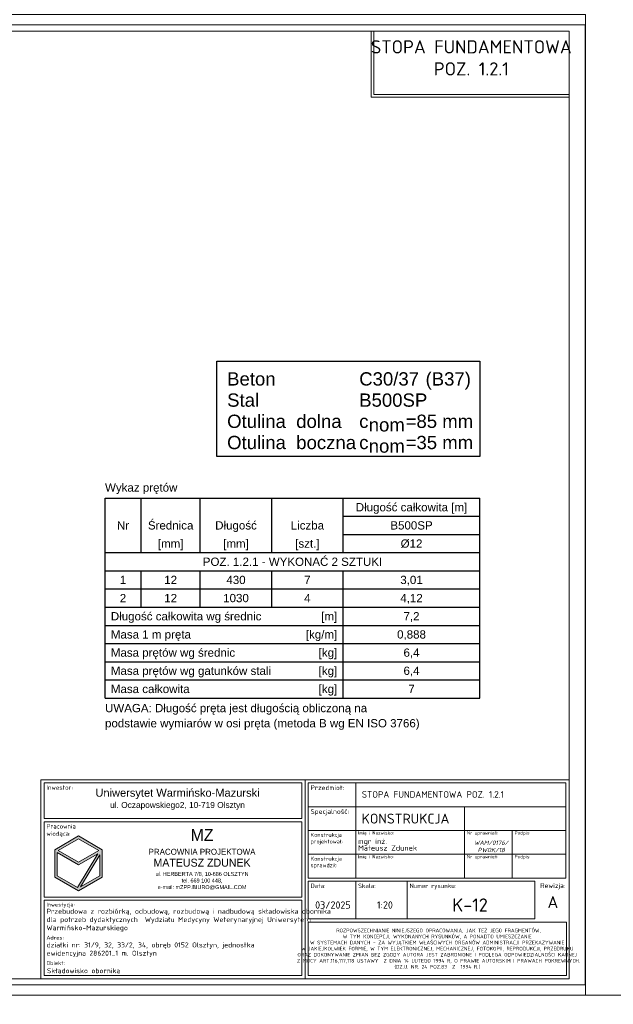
# Model space of a CAD drawing. Header units: millimetres. Extents: x -81893328 to 44149, y -26843406 to 95443303.
# Tile 11 of 100: x 31483 to 35080, y -15110 to -9147. Entities that reach past the tile are written whole.
import ezdxf
from ezdxf.enums import TextEntityAlignment as Align

# ---------------------------------------------------------------- set-up
doc = ezdxf.new("R2010")
doc.units = ezdxf.units.MM
doc.layers.add('aRMZ - tabelka i ramka', color=63, linetype='Continuous', lineweight=13)
for name, color, linetype in [('SPECBUD_Cienkie', 9, 'Continuous'), ('SPECBUD_Grube', 7, 'Continuous'), ('SPECBUD_Opisy', 6, 'Continuous')]:
    doc.layers.add(name, color=color, linetype=linetype)
doc.styles.add('1-100 RM', font='isocpeur.ttf', dxfattribs={"height": 20})
doc.styles.add('1-100 RM wymiar', font='isocpeur.ttf', dxfattribs={"height": 15})
doc.styles.add('4', font='arial.ttf', dxfattribs={"height": 15})
doc.styles.add('SPECBUD_TXT', font='arial.ttf')
doc.styles.get("Standard").update_dxf_attribs({"font": 'arial.ttf'})

msp = doc.modelspace()

# ---------------------------------------------------------------- hatches: boundary and pattern name
at = {"layer": 'aRMZ - tabelka i ramka', "linetype": 'Continuous', "ltscale": 0.4}
h = msp.add_hatch(dxfattribs=at)
h.set_pattern_fill('DOTS', color=256, scale=1.2)
h.set_pattern_definition([(0, (34985.84766, -13520.116836), (0.0375, 0.075), [0, -0.075])])
h.paths.add_polyline_path([(31983.5006, -14173.6953), (31839.5006, -14090.5568), (31695.5006, -14173.6953), (31695.5006, -14339.9721), (31839.5006, -14423.1106), (31983.5006, -14339.9721)])
h.paths.add_polyline_path([(31956.2613, -14197.7357), (31833.2644, -14402.8824), (31709.9006, -14331.6583), (31709.9006, -14190.3229), (31839.5006, -14265.1475)], flags=16)
h.paths.add_polyline_path([(31839.5006, -14248.5198), (31717.1006, -14177.8522), (31839.5006, -14107.1845), (31961.9006, -14177.8522)], flags=16)
h.paths.add_polyline_path([(31969.1006, -14204.3248), (31969.1006, -14331.6583), (31852.3399, -14399.0701)], flags=16)

# ---------------------------------------------------------------- linework, layer by layer
for p, q in [((33211.7575, -13750.3776), (33211.7575, -14955.1776)), ((33518.9575, -13913.5776), (33518.9575, -13769.5776)), ((33518.9575, -14057.5776), (33518.9575, -13913.5776)), ((34178.9575, -13913.5776), (34178.9575, -14057.5776)), ((33518.9575, -14201.5776), (33518.9575, -14057.5776)), ((34178.9575, -14057.5776), (34178.9575, -14201.5776)), ((34466.9575, -14057.5776), (34466.9575, -14201.5776)), ((31839.5006, -14090.5568), (31695.5006, -14173.6953)), ((31839.5006, -14107.1845), (31717.1006, -14177.8522)), ((31983.5006, -14173.6953), (31839.5006, -14090.5568)), ((31961.9006, -14177.8522), (31839.5006, -14107.1845)), ((31695.5006, -14173.6953), (31695.5006, -14339.9721)), ((31709.9006, -14190.3229), (31839.5006, -14265.1475)), ((31709.9006, -14190.3229), (31709.9006, -14331.6583)), ((31717.1006, -14177.8522), (31839.5006, -14248.5198)), ((31961.9006, -14177.8522), (31839.5006, -14248.5198)), ((31983.5006, -14339.9721), (31983.5006, -14173.6953)), ((31833.2644, -14402.8824), (31956.2613, -14197.7357)), ((31956.2613, -14197.7357), (31839.5006, -14265.1475)), ((31852.3399, -14399.0701), (31969.1006, -14204.3248)), ((31969.1006, -14331.6583), (31969.1006, -14204.3248)), ((33518.9575, -14345.5776), (33518.9575, -14201.5776)), ((34178.9575, -14201.5776), (34178.9575, -14345.5776)), ((34466.9575, -14201.5776), (34466.9575, -14345.5776)), ((31695.5006, -14339.9721), (31839.5006, -14423.1106)), ((31709.9006, -14331.6583), (31833.2644, -14402.8824)), ((31839.5006, -14423.1106), (31983.5006, -14339.9721)), ((31852.3399, -14399.0701), (31969.1006, -14331.6583)), ((33518.9575, -14364.7776), (33518.9575, -14592.7776)), ((33830.9575, -14364.7776), (33830.9575, -14592.7776))]:
    msp.add_line(p, q, dxfattribs=at)
at = {"layer": 'aRMZ - tabelka i ramka', "color": 7, "true_color": 0xffffff}
for points in [[(26511.7575, -9115.1776), (34911.7575, -9115.1776), (34911.7575, -15055.1776), (26511.7575, -15055.1776)], [(26686.7687, -9177.9733), (34909.1649, -9177.9733), (34909.1649, -14992.382), (26686.7687, -14992.382)], [(26511.7575, -15055.1776), (41211.7575, -15055.1776), (41211.7575, -25450.1776), (26511.7575, -25450.1776)]]:
    msp.add_lwpolyline(points, close=True, dxfattribs=at)
at = {"layer": 'aRMZ - tabelka i ramka'}
msp.add_lwpolyline([(27411.7575, -9215.1776), (34811.7575, -9215.1776), (34811.7575, -14955.1776), (27411.7575, -14955.1776)], close=True, dxfattribs=at)
for points in [[(34811.7575, -9615.1776), (33611.7575, -9615.1776), (33611.7575, -9215.1776)], [(34811.7575, -9599.1776), (33627.7575, -9599.1776), (33627.7575, -9215.1776)]]:
    msp.add_lwpolyline(points, dxfattribs=at)
at = {"layer": 'aRMZ - tabelka i ramka', "linetype": 'Continuous', "ltscale": 0.4}
for points in [[(34811.7575, -14955.1776), (34811.7575, -13750.3776), (31611.7575, -13750.3776), (31611.7575, -14955.1776)], [(31630.9575, -13769.5776), (33192.5575, -13769.5776), (33192.5575, -13985.5776), (31630.9575, -13985.5776)], [(33230.9575, -13769.5776), (34792.5575, -13769.5776), (34792.5575, -13913.5776), (33230.9575, -13913.5776)], [(33230.9575, -13913.5776), (34792.5575, -13913.5776), (34792.5575, -14057.5776), (33230.9575, -14057.5776)], [(31630.9575, -14004.7776), (33192.5575, -14004.7776), (33192.5575, -14460.7776), (31630.9575, -14460.7776)], [(33230.9575, -14057.5776), (34792.5575, -14057.5776), (34792.5575, -14201.5776), (33230.9575, -14201.5776)], [(33230.9575, -14201.5776), (34792.5575, -14201.5776), (34792.5575, -14345.5776), (33230.9575, -14345.5776)], [(33230.9575, -14364.7776), (34604.9575, -14364.7776), (34604.9575, -14592.7776), (33230.9575, -14592.7776)], [(31630.9575, -14479.9776), (33192.5575, -14479.9776), (33192.5575, -14935.9776), (31630.9575, -14935.9776)], [(33230.9575, -14611.9776), (34794.9575, -14611.9776), (34794.9575, -14935.9776), (33230.9575, -14935.9776)]]:
    msp.add_lwpolyline(points, close=True, dxfattribs=at)
at = {"layer": 'SPECBUD_Cienkie', "linetype": 'Continuous', "ltscale": 100}
for p, q in [((32218.2336, -12374.5123), (32218.2336, -12044.2723)), ((32577.6036, -12374.5123), (32577.6036, -12044.2723)), ((33009.9836, -12374.5123), (33009.9836, -12044.2723)), ((33442.3636, -12374.5123), (33442.3636, -12044.2723)), ((33442.3636, -12154.3523), (34271.6736, -12154.3523)), ((33442.3636, -12264.4323), (34271.6736, -12264.4323)), ((32000.2736, -12484.5923), (34271.6736, -12484.5923)), ((32218.2336, -12704.7523), (32218.2336, -12484.5923)), ((32577.6036, -12704.7523), (32577.6036, -12484.5923)), ((33009.9836, -12704.7523), (33009.9836, -12484.5923)), ((33442.3636, -13255.1523), (33442.3636, -12484.5923)), ((32000.2736, -12594.6723), (34271.6736, -12594.6723)), ((32000.2736, -12814.8323), (34271.6736, -12814.8323)), ((32000.2736, -12924.9123), (34271.6736, -12924.9123)), ((32000.2736, -13034.9923), (34271.6736, -13034.9923)), ((32000.2736, -13145.0723), (34271.6736, -13145.0723))]:
    msp.add_line(p, q, dxfattribs=at)
at = {"layer": 'SPECBUD_Grube', "linetype": 'Continuous', "ltscale": 100}
for p, q in [((32000.2736, -12044.2723), (34271.6736, -12044.2723)), ((32000.2736, -13255.1523), (32000.2736, -12044.2723)), ((34271.6736, -13255.1523), (34271.6736, -12044.2723)), ((32000.2736, -12374.5123), (34271.6736, -12374.5123)), ((32000.2736, -12704.7523), (34271.6736, -12704.7523)), ((32000.2736, -13255.1523), (34271.6736, -13255.1523))]:
    msp.add_line(p, q, dxfattribs=at)
msp.add_lwpolyline([(32677.5336, -11215.5123), (34271.6736, -11215.5123), (34271.6736, -11793.0723), (32677.5336, -11793.0723)], close=True, dxfattribs=at)

# ---------------------------------------------------------------- texts
at = {"layer": 'aRMZ - tabelka i ramka', "insert": (34219.1843, -9377.7918), "char_height": 80, "attachment_point": 5}
msp.add_mtext_dynamic_manual_height_columns('{\\fISOCPEUR|b0|i0|c238|p34;STOPA FUNDAMENTOWA\\PPOZ. 1.2.1}', width=1648.792164, gutter_width=12.5, heights=[0], dxfattribs=at)
at = {"layer": 'aRMZ - tabelka i ramka', "linetype": 'Continuous', "ltscale": 0.4}
for s, width, gutter_width, heights, insert, char_height, attachment_point, style in [('Inwestor:', 90.531752, 200, [0], (31645.3575, -13783.9776), 26.4, 1, '1-100 RM'), ('Przedmiot:', 90.531752, 200, [0], (33245.3575, -13783.9776), 28.8, 1, '1-100 RM'), ('STOPA FUNDAMENTOWA POZ. 1.2.1', 1636.582325, 2, [0], (33555.9852, -13838.9678), 40, 4, '1-100 RM wymiar'), ('Specjalność:', 90.531752, 200, [0], (33245.3575, -13927.9776), 28.8, 1, '1-100 RM'), ('Pracownia wiodąca:', 291.743143, 200, [0], (31645.3575, -14019.1776), 26.4, 1, '1-100 RM'), ('Konstrukcja projektował:', 90.531752, 200, [0], (33245.3575, -14071.9776), 24, 1, '1-100 RM'), ('Imię i Nazwisko:', 385.782893, 200, [0], (33533.3575, -14061.9776), 20, 1, '1-100 RM'), ('Nr uprawnień:', 260.296982, 200, [0], (34193.3575, -14061.9776), 20, 1, '1-100 RM'), ('Podpis:', 260.296982, 200, [0], (34481.3575, -14061.9776), 20, 1, '1-100 RM'), ('\\pxsm0.75,;mgr inż.\\PMateusz Zdunek', 609.391134, 200, [0], (33533.3575, -14142.9776), 32, 4, '1-100 RM'), ('{\\fISOCPEUR|b0|i1|c238|p34;WAM/0176/\\PPWOK/18}', 297.07083, 200, [0], (34339.2275, -14153.5776), 26.4, 5, '1-100 RM'), ('Konstrukcja sprawdził:', 90.531752, 200, [0], (33245.3575, -14215.9776), 24, 1, '1-100 RM'), ('Imię i Nazwisko:', 396.425034, 200, [0], (33533.3575, -14205.9776), 20, 1, '1-100 RM'), ('Nr uprawnień:', 260.296982, 200, [0], (34193.3575, -14205.9776), 20, 1, '1-100 RM'), ('Podpis:', 260.296982, 200, [0], (34481.3575, -14205.9776), 20, 1, '1-100 RM'), ('Data:', 90.531752, 200, [0], (33245.3575, -14379.1776), 26.4, 1, '1-100 RM'), ('Skala:', 90.531752, 200, [0], (33533.3575, -14379.1776), 26.4, 1, '1-100 RM'), ('Numer rysunku:', 253.81108, 200, [0], (33845.3575, -14379.1776), 26.4, 1, '1-100 RM'), ('Rewizja:', 90.531752, 200, [0], (34713.3575, -14376.7776), 28.8, 2, '1-100 RM'), ('03/2025', 244.005125, 200, [44], (33380.8426, -14508.7776), 44, 5, '1-100 RM'), ('1:20', 244.005125, 200, [44], (33695.9715, -14508.7776), 44, 5, '1-100 RM'), ('K-12', 244.005125, 200, [44], (34211.7275, -14508.7776), 80, 5, '1-100 RM'), ('A', 90.531752, 200, [0], (34713.3575, -14490.7776), 72, 5, '1-100 RM'), ('Inwestycja:', 291.743143, 200, [0], (31645.3575, -14494.3776), 24, 1, '1-100 RM'), ('Adres:', 291.743143, 200, [0], (31645.3575, -14694.3676), 24, 1, '1-100 RM'), ('Obiekt:', 291.743143, 200, [0], (31645.3575, -14848.3776), 24, 1, '1-100 RM')]:
    msp.add_mtext_dynamic_manual_height_columns(s, width=width, gutter_width=gutter_width, heights=heights, dxfattribs=dict(at, insert=insert, char_height=char_height, attachment_point=attachment_point, style=style))
for s, insert, char_height, width, attachment_point, style in [('{\\fArial|b0|i0|c238|p34;Uniwersytet Warmińsko-Mazurski\\P\\H0.75x;ul. Oczapowskiego2, 10-719 Olsztyn}', (32439.3445, -13868.2334), 48, 1378.839726, 5, '1-100 RM'), ('KONSTRUKCJA', (33554.9575, -13985.5776), 60, 624, 4, '1-100 RM wymiar'), ('\\pxqc;{\\fBankGothic Lt BT|b0|i0|c238|p34;\\H2x;MZ\\H0.83334x;\\P\\fBankGothic Lt BT|b0|i0|c0|p34;\\H0.6x;PRACOWNIA PROJEKTOWA \\P\\fBankGothic Lt BT|b0|i0|c238|p34;\\H1.3333x;MATEUSZ ZDUNEK\\fBankGothic Lt BT|b0|i0|c0|p34;\\P\\H0.5x;ul. \\fBankGothic Lt BT|b0|i0|c238|p34;HERBERTA 7/8\\fBankGothic Lt BT|b0|i0|c0|p34;, 10-6\\fBankGothic Lt BT|b0|i0|c238|p34;86 \\fBankGothic Lt BT|b0|i0|c0|p34;OLSZTYN\\Ptel. \\fBankGothic Lt BT|b0|i0|c238|p34;669 100 448\\fBankGothic Lt BT|b0|i0|c0|p34;,\\fBankGothic Lt BT|b0|i0|c238|p34;\\P\\fBankGothic Lt BT|b0|i0|c0|p34;e-mail: \\fBankGothic Lt BT|b0|i0|c238|p34;mZPP.BIURO\\fBankGothic Lt BT|b0|i0|c0|p34;@\\fBankGothic Lt BT|b0|i0|c238|p34;GMAIL\\fBankGothic Lt BT|b0|i0|c0|p34;.\\fBankGothic Lt BT|b0|i0|c238|p34;COM}', (32588.0291, -14232.7776), 36, 1257.274193, 5, '4'), ('Przebudowa z rozbiórką, odbudową, rozbudową i nadbudową składowiska obornika dla potrzeb dydaktycznych  Wydziału Medycyny Weterynaryjnej Uniwersytetu \\PWarmińsko-Mazurskiego', (31645.8549, -14531.5886), 30, 1546.702631, 1, '1-100 RM'), (' ROZPOWSZECHNIANIE NINIEJSZEGO OPRACOWANIA, JAK TEŻ JEGO FRAGMENTÓW, \\PW TYM KONCEPCJI, WYKONANYCH RYSUNKÓW, A PONADTO UMIESZCZANIE \\PW SYSTEMACH DANYCH - ZA WYJĄTKIEM WŁAŚCIWYCH ORGANÓW ADMINISTRACJI PRZEKAZYWANIE W\\~JAKIEJKOLWIEK FORMIE, W TYM ELEKTRONICZNEJ, MECHANICZNEJ, FOTOKOPII, REPRODUKCJI, PRZEDRUKU ORAZ DOKONYWANIE ZMIAN BEZ ZGODY AUTORA JEST ZABRONIONE I PODLEGA ODPOWIEDZIALNOŚCI KARNEJ\\P Z MOCY ART.116,117,118 USTAWY  Z DNIA 14 LUTEGO 1994 R, O PRAWIE AUTORSKIM I PRAWACH POKREWNYCH. (DZ.U. NR. 24 POZ.83  Z  1994 R.)', (34012.9575, -14773.9776), 22, 1564, 5, '1-100 RM wymiar'), ('działki nr: 31/9, 32, 33/2, 34, obręb 0152 Olsztyn, jednostka ewidencyjna 286201_1 m. Olsztyn', (31646.4834, -14735.4277), 30, 1318.511463, 1, '1-100 RM'), ('Składowisko obornika', (31648.5793, -14891.7776), 30, 1340.062598, 1, '1-100 RM')]:
    msp.add_mtext(s, dxfattribs=dict(at, insert=insert, char_height=char_height, width=width, attachment_point=attachment_point, style=style))
at = {"layer": 'SPECBUD_Opisy', "color": 7, "ltscale": 100, "style": 'SPECBUD_TXT'}
for s, p in [('  Beton', (32677.5336, -11362.4023)), ('C30/37', (33540.1936, -11362.4023)), (' (B37)', (33910.8736, -11362.4023)), ('  Stal', (32677.5336, -11490.8223)), ('B500SP', (33540.1936, -11490.8223)), ('  Otulina  dolna', (32677.5336, -11619.2423)), ('c', (33540.1936, -11619.2423)), ('=85 mm', (33821.3036, -11619.2423)), ('nom', (33597.6836, -11640.6423)), ('  Otulina  boczna', (32677.5336, -11747.6623)), ('c', (33540.1936, -11747.6623)), ('=35 mm', (33821.3036, -11747.6623)), ('nom', (33597.6836, -11769.0623))]:
    msp.add_text(s, height=80.465, dxfattribs=at).set_placement(p)
for s, p in [('Wykaz prętów', (32000.2736, -11980.0523)), ('Długość całkowita wg średnic', (32035.5536, -12759.7823)), ('Masa 1 m pręta', (32035.5536, -12869.8623)), ('Masa prętów wg średnic', (32035.5536, -12979.9423)), ('Masa prętów wg gatunków stali', (32035.5536, -13090.0223)), ('Masa całkowita', (32035.5536, -13200.1023))]:
    msp.add_text(s, height=50, dxfattribs=at).set_placement(p, align=Align.MIDDLE_LEFT)
for s, p in [('Długość całkowita [m]', (33857.0136, -12099.3023)), ('Nr', (32109.2536, -12209.3823)), ('Średnica', (32397.9136, -12209.3823)), ('Długość', (32793.7936, -12209.3823)), ('Liczba', (33226.1736, -12209.3823)), ('B500SP', (33857.0136, -12209.3823)), ('[mm]', (32397.9136, -12319.4623)), ('[mm]', (32793.7936, -12319.4623)), ('[szt.]', (33226.1736, -12319.4623)), ('Ø12', (33857.0136, -12319.4623)), ('POZ. 1.2.1 - WYKONAĆ 2 SZTUKI', (33135.9736, -12429.5423)), ('1', (32109.2536, -12539.6223)), ('12', (32397.9136, -12539.6223)), ('430', (32793.7936, -12539.6223)), ('7', (33226.1736, -12539.6223)), ('3,01', (33857.0136, -12539.6223)), ('2', (32109.2536, -12649.7023)), ('12', (32397.9136, -12649.7023)), ('1030', (32793.7936, -12649.7023)), ('4', (33226.1736, -12649.7023)), ('4,12', (33857.0136, -12649.7023)), ('7,2', (33857.0136, -12759.7823)), ('0,888', (33857.0136, -12869.8623)), ('6,4', (33857.0136, -12979.9423)), ('6,4', (33857.0136, -13090.0223)), ('7', (33857.0136, -13200.1023))]:
    msp.add_text(s, height=50, dxfattribs=at).set_placement(p, align=Align.MIDDLE_CENTER)
for s, p in [('[m]', (33407.0836, -12759.7823)), ('[kg/m]', (33407.0836, -12869.8623)), ('[kg]', (33407.0836, -12979.9423)), ('[kg]', (33407.0836, -13090.0223)), ('[kg]', (33407.0836, -13200.1023))]:
    msp.add_text(s, height=50, dxfattribs=at).set_placement(p, align=Align.MIDDLE_RIGHT)
for s, p in [('UWAGA: Długość pręta jest długością obliczoną na ', (32000.2736, -13290.9023)), ('podstawie wymiarów w osi pręta (metoda B wg EN ISO 3766)', (32000.2736, -13382.6323))]:
    msp.add_text(s, height=50, dxfattribs=at).set_placement(p, align=Align.TOP_LEFT)

doc.saveas('drawing.dxf')
